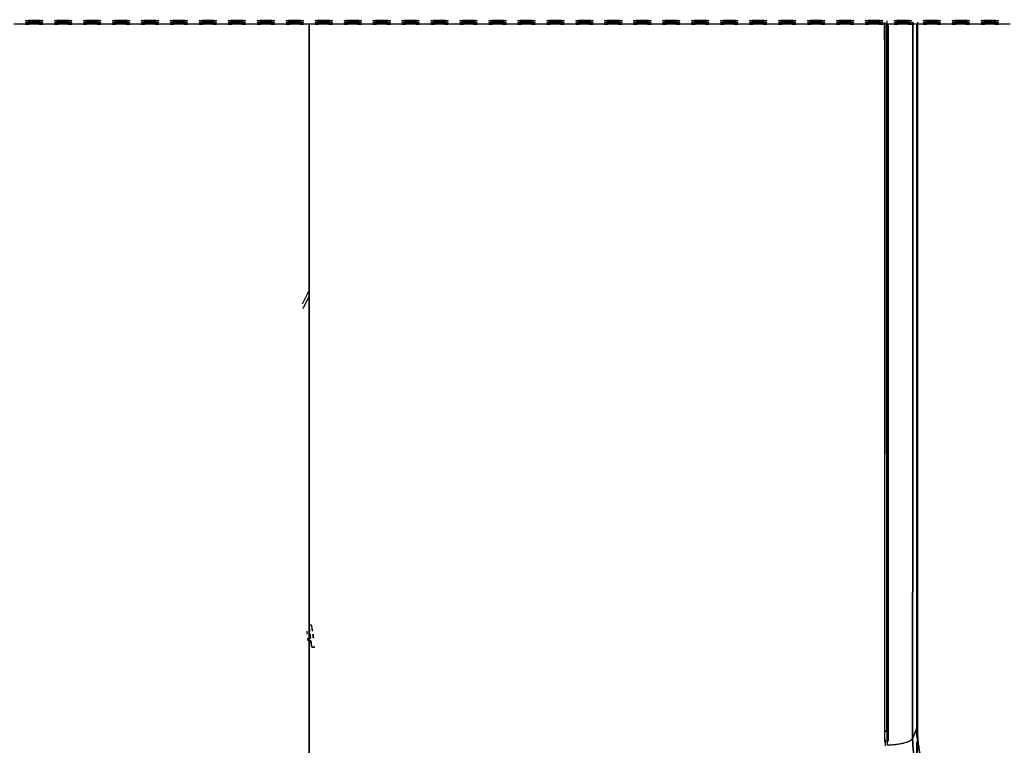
# Model space of a CAD drawing. Header units: centimetres. Extents: x 74448 to 96987, y -37016 to -10817.
# Tile 7 of 174: x 75868 to 75876, y -36508 to -36502. Entities that reach past the tile are written whole.
import ezdxf

# ---------------------------------------------------------------- set-up
doc = ezdxf.new("R2010")
doc.units = ezdxf.units.CM
doc.header["$LTSCALE"] = 0.02
doc.layers.get('0').update_dxf_attribs({"color": 8, "lineweight": 13})
doc.layers.add('CCTV', color=7, linetype='Continuous', lineweight=25)

# ---------------------------------------------------------------- blocks, each defined once
blk = doc.blocks.new('AAT_LCD')
at = {"linetype": 'Continuous'}
for p, q in [((856.44, 272.86, -1912.28), (853.56, 272.86, -1912.28)), ((856.44, 272.86, -1912.28), (857.33, 272.86, -1912.28)), ((859.87, 272.86, -1912.28), (860.76, 272.86, -1912.28)), ((863.64, 272.86, -1912.28), (860.76, 272.86, -1912.28)), ((863.64, 272.86, -1912.28), (864.53, 272.86, -1912.28)), ((867.07, 272.86, -1912.28), (867.96, 272.86, -1912.28)), ((870.84, 272.86, -1912.28), (867.96, 272.86, -1912.28)), ((870.84, 272.86, -1912.28), (871.73, 272.86, -1912.28)), ((874.27, 272.86, -1912.28), (875.16, 272.86, -1912.28)), ((878.04, 272.86, -1912.28), (875.16, 272.86, -1912.28)), ((878.04, 272.86, -1912.28), (878.93, 272.86, -1912.28)), ((881.47, 272.86, -1912.28), (882.36, 272.86, -1912.28)), ((885.24, 272.86, -1912.28), (882.36, 272.86, -1912.28)), ((885.24, 272.86, -1912.28), (886.13, 272.86, -1912.28)), ((888.67, 272.86, -1912.28), (889.56, 272.86, -1912.28)), ((892.44, 272.86, -1912.28), (889.56, 272.86, -1912.28)), ((892.44, 272.86, -1912.28), (893.33, 272.86, -1912.28)), ((895.87, 272.86, -1912.28), (896.76, 272.86, -1912.28)), ((899.64, 272.86, -1912.28), (896.76, 272.86, -1912.28)), ((899.64, 272.86, -1912.28), (900.53, 272.86, -1912.28)), ((903.07, 272.86, -1912.28), (903.96, 272.86, -1912.28)), ((906.84, 272.86, -1912.28), (903.96, 272.86, -1912.28)), ((906.84, 272.86, -1912.28), (907.73, 272.86, -1912.28)), ((910.27, 272.86, -1912.28), (911.16, 272.86, -1912.28)), ((914.04, 272.86, -1912.28), (911.16, 272.86, -1912.28)), ((914.04, 272.86, -1912.28), (914.93, 272.86, -1912.28)), ((917.47, 272.86, -1912.28), (918.36, 272.86, -1912.28)), ((921.24, 272.86, -1912.28), (918.36, 272.86, -1912.28)), ((921.24, 272.86, -1912.28), (922.13, 272.86, -1912.28)), ((924.67, 272.86, -1912.28), (925.56, 272.86, -1912.28)), ((928.44, 272.86, -1912.28), (925.56, 272.86, -1912.28)), ((928.44, 272.86, -1912.28), (929.33, 272.86, -1912.28)), ((931.87, 272.86, -1912.28), (932.76, 272.86, -1912.28)), ((935.64, 272.86, -1912.28), (932.76, 272.86, -1912.28)), ((935.64, 272.86, -1912.28), (936.53, 272.86, -1912.28)), ((939.07, 272.86, -1912.28), (939.96, 272.86, -1912.28)), ((942.84, 272.86, -1912.28), (939.96, 272.86, -1912.28)), ((942.84, 272.86, -1912.28), (943.73, 272.86, -1912.28)), ((946.27, 272.86, -1912.28), (947.16, 272.86, -1912.28)), ((950.04, 272.86, -1912.28), (947.16, 272.86, -1912.28)), ((950.04, 272.86, -1912.28), (950.93, 272.86, -1912.28)), ((953.47, 272.86, -1912.28), (954.36, 272.86, -1912.28)), ((957.24, 272.86, -1912.28), (954.36, 272.86, -1912.28)), ((957.24, 272.86, -1912.28), (958.13, 272.86, -1912.28)), ((960.67, 272.86, -1912.28), (961.56, 272.86, -1912.28)), ((964.44, 272.86, -1912.28), (961.56, 272.86, -1912.28)), ((964.44, 272.86, -1912.28), (965.33, 272.86, -1912.28)), ((967.87, 272.86, -1912.28), (968.76, 272.86, -1912.28)), ((971.64, 272.86, -1912.28), (968.76, 272.86, -1912.28)), ((971.64, 272.86, -1912.28), (972.53, 272.86, -1912.28)), ((975.07, 272.86, -1912.28), (975.96, 272.86, -1912.28)), ((978.84, 272.86, -1912.28), (975.96, 272.86, -1912.28)), ((978.84, 272.86, -1912.28), (979.73, 272.86, -1912.28)), ((982.27, 272.86, -1912.28), (983.16, 272.86, -1912.28)), ((986.04, 272.86, -1912.28), (983.16, 272.86, -1912.28)), ((986.04, 272.86, -1912.28), (986.93, 272.86, -1912.28)), ((989.47, 272.86, -1912.28), (990.36, 272.86, -1912.28)), ((993.24, 272.86, -1912.28), (990.36, 272.86, -1912.28)), ((993.24, 272.86, -1912.28), (994.13, 272.86, -1912.28)), ((996.67, 272.86, -1912.28), (997.56, 272.86, -1912.28)), ((1000.44, 272.86, -1912.28), (997.56, 272.86, -1912.28)), ((1000.44, 272.86, -1912.28), (1001.33, 272.86, -1912.28)), ((1003.87, 272.86, -1912.28), (1004.76, 272.86, -1912.28)), ((1007.64, 272.86, -1912.28), (1004.76, 272.86, -1912.28)), ((1007.64, 272.86, -1912.28), (1008.53, 272.86, -1912.28)), ((1011.07, 272.86, -1912.28), (1011.96, 272.86, -1912.28)), ((1014.84, 272.86, -1912.28), (1011.96, 272.86, -1912.28)), ((1014.84, 272.86, -1912.28), (1015.73, 272.86, -1912.28)), ((1018.27, 272.86, -1912.28), (1019.16, 272.86, -1912.28)), ((1022.04, 272.86, -1912.28), (1019.16, 272.86, -1912.28)), ((1022.04, 272.86, -1912.28), (1022.93, 272.86, -1912.28)), ((1025.47, 272.86, -1912.28), (1026.36, 272.86, -1912.28)), ((1029.24, 272.86, -1912.28), (1026.36, 272.86, -1912.28)), ((1029.24, 272.86, -1912.28), (1030.13, 272.86, -1912.28)), ((1032.67, 272.86, -1912.28), (1033.56, 272.86, -1912.28)), ((1036.44, 272.86, -1912.28), (1033.56, 272.86, -1912.28)), ((1036.44, 272.86, -1912.28), (1037.33, 272.86, -1912.28)), ((1039.87, 272.86, -1912.28), (1040.76, 272.86, -1912.28)), ((1043.64, 272.86, -1912.28), (1040.76, 272.86, -1912.28)), ((1043.64, 272.86, -1912.28), (1044.53, 272.86, -1912.28)), ((1047.07, 272.86, -1912.28), (1047.96, 272.86, -1912.28)), ((1050.84, 272.86, -1912.28), (1047.96, 272.86, -1912.28)), ((1050.84, 272.86, -1912.28), (1051.73, 272.86, -1912.28)), ((1054.27, 272.86, -1912.28), (1055.16, 272.86, -1912.28)), ((1058.04, 272.86, -1912.28), (1055.16, 272.86, -1912.28)), ((1058.04, 272.86, -1912.28), (1058.93, 272.86, -1912.28)), ((1061.47, 272.86, -1912.28), (1062.36, 272.86, -1912.28)), ((1065.24, 272.86, -1912.28), (1062.36, 272.86, -1912.28)), ((1065.24, 272.86, -1912.28), (1066.13, 272.86, -1912.28)), ((1068.67, 272.86, -1912.28), (1069.56, 272.86, -1912.28)), ((1072.44, 272.86, -1912.28), (1069.56, 272.86, -1912.28)), ((1072.44, 272.86, -1912.28), (1073.33, 272.86, -1912.28)), ((1075.87, 272.86, -1912.28), (1076.76, 272.86, -1912.28)), ((1079.64, 272.86, -1912.28), (1076.76, 272.86, -1912.28)), ((1079.64, 272.86, -1912.28), (1080.53, 272.86, -1912.28)), ((1083.07, 272.86, -1912.28), (1083.96, 272.86, -1912.28)), ((1086.84, 272.86, -1912.28), (1083.96, 272.86, -1912.28)), ((1086.84, 272.86, -1912.28), (1087.73, 272.86, -1912.28)), ((1090.27, 272.86, -1912.28), (1091.16, 272.86, -1912.28)), ((1094.04, 272.86, -1912.28), (1091.16, 272.86, -1912.28)), ((1094.04, 272.86, -1912.28), (1094.93, 272.86, -1912.28)), ((1097.47, 272.86, -1912.28), (1098.36, 272.86, -1912.28)), ((1101.24, 272.86, -1912.28), (1098.36, 272.86, -1912.28)), ((926.86, 206.62, -1912.28), (925.2, 203.32, -1912.28)), ((925.45, 202.22, -1912.28), (927, 205.25, -1912.28)), ((927.1, 122, -1912.28), (927, 122, -1912.28)), ((927, 121.32, -1912.28), (927.18, 121.32, -1912.28))]:
    blk.add_line(p, q, dxfattribs=at)
for centre in [(858.6, 273.74, -1912.28), (858.6, 273.3, -1912.28), (865.8, 273.74, -1912.28), (865.8, 273.3, -1912.28), (873, 273.74, -1912.28), (873, 273.3, -1912.28), (880.2, 273.74, -1912.28), (880.2, 273.3, -1912.28), (887.4, 273.74, -1912.28), (887.4, 273.3, -1912.28), (894.6, 273.74, -1912.28), (894.6, 273.3, -1912.28), (901.8, 273.74, -1912.28), (901.8, 273.3, -1912.28), (909, 273.74, -1912.28), (909, 273.3, -1912.28), (916.2, 273.74, -1912.28), (916.2, 273.3, -1912.28), (923.4, 273.74, -1912.28), (923.4, 273.3, -1912.28), (930.6, 273.74, -1912.28), (930.6, 273.3, -1912.28), (937.8, 273.74, -1912.28), (937.8, 273.3, -1912.28), (945, 273.74, -1912.28), (945, 273.3, -1912.28), (952.2, 273.74, -1912.28), (952.2, 273.3, -1912.28), (959.4, 273.74, -1912.28), (959.4, 273.3, -1912.28), (966.6, 273.74, -1912.28), (966.6, 273.3, -1912.28), (973.8, 273.74, -1912.28), (973.8, 273.3, -1912.28), (981, 273.74, -1912.28), (981, 273.3, -1912.28), (988.2, 273.74, -1912.28), (988.2, 273.3, -1912.28), (995.4, 273.74, -1912.28), (995.4, 273.3, -1912.28), (1002.6, 273.74, -1912.28), (1002.6, 273.3, -1912.28), (1009.8, 273.74, -1912.28), (1009.8, 273.3, -1912.28), (1017, 273.74, -1912.28), (1017, 273.3, -1912.28), (1024.2, 273.74, -1912.28), (1024.2, 273.3, -1912.28), (1031.4, 273.74, -1912.28), (1031.4, 273.3, -1912.28), (1038.6, 273.74, -1912.28), (1038.6, 273.3, -1912.28), (1045.8, 273.74, -1912.28), (1045.8, 273.3, -1912.28), (1053, 273.74, -1912.28), (1053, 273.3, -1912.28), (1060.2, 273.74, -1912.28), (1060.2, 273.3, -1912.28), (1067.4, 273.74, -1912.28), (1067.4, 273.3, -1912.28), (1074.6, 273.74, -1912.28), (1074.6, 273.3, -1912.28), (1081.8, 273.74, -1912.28), (1081.8, 273.3, -1912.28), (1089, 273.74, -1912.28), (1089, 273.3, -1912.28), (1096.2, 273.74, -1912.28), (1096.2, 273.3, -1912.28)]:
    blk.add_ellipse(centre, major_axis=(2.16, 0), ratio=0.061163, dxfattribs=at)
for centre in [(858.6, 272.86, -1912.28), (865.8, 272.86, -1912.28), (873, 272.86, -1912.28), (880.2, 272.86, -1912.28), (887.4, 272.86, -1912.28), (894.6, 272.86, -1912.28), (901.8, 272.86, -1912.28), (909, 272.86, -1912.28), (916.2, 272.86, -1912.28), (923.4, 272.86, -1912.28), (930.6, 272.86, -1912.28), (937.8, 272.86, -1912.28), (945, 272.86, -1912.28), (952.2, 272.86, -1912.28), (959.4, 272.86, -1912.28), (966.6, 272.86, -1912.28), (973.8, 272.86, -1912.28), (981, 272.86, -1912.28), (988.2, 272.86, -1912.28), (995.4, 272.86, -1912.28), (1002.6, 272.86, -1912.28), (1009.8, 272.86, -1912.28), (1017, 272.86, -1912.28), (1024.2, 272.86, -1912.28), (1031.4, 272.86, -1912.28), (1038.6, 272.86, -1912.28), (1045.8, 272.86, -1912.28), (1053, 272.86, -1912.28), (1060.2, 272.86, -1912.28), (1067.4, 272.86, -1912.28), (1074.6, 272.86, -1912.28), (1081.8, 272.86, -1912.28), (1089, 272.86, -1912.28), (1096.2, 272.86, -1912.28)]:
    blk.add_ellipse(centre, major_axis=(2.16, 0), ratio=0.061163, start_param=0.025003, end_param=3.11659, dxfattribs=at)
for points, knots in [([(859.87, 272.86, -1912.28), (859.45, 272.87, -1912.28), (858.6, 272.89, -1912.28), (857.75, 272.87, -1912.28), (857.33, 272.86, -1912.28)], [0, 0, 0, 0, 0.49937, 1, 1, 1, 1]), ([(867.07, 272.86, -1912.28), (866.65, 272.87, -1912.28), (865.8, 272.89, -1912.28), (864.95, 272.87, -1912.28), (864.53, 272.86, -1912.28)], [0, 0, 0, 0, 0.49937, 1, 1, 1, 1]), ([(874.27, 272.86, -1912.28), (873.85, 272.87, -1912.28), (873, 272.89, -1912.28), (872.15, 272.87, -1912.28), (871.73, 272.86, -1912.28)], [0, 0, 0, 0, 0.49937, 1, 1, 1, 1]), ([(881.47, 272.86, -1912.28), (881.05, 272.87, -1912.28), (880.2, 272.89, -1912.28), (879.35, 272.87, -1912.28), (878.93, 272.86, -1912.28)], [0, 0, 0, 0, 0.49937, 1, 1, 1, 1]), ([(888.67, 272.86, -1912.28), (888.25, 272.87, -1912.28), (887.4, 272.89, -1912.28), (886.55, 272.87, -1912.28), (886.13, 272.86, -1912.28)], [0, 0, 0, 0, 0.49937, 1, 1, 1, 1]), ([(895.87, 272.86, -1912.28), (895.45, 272.87, -1912.28), (894.6, 272.89, -1912.28), (893.75, 272.87, -1912.28), (893.33, 272.86, -1912.28)], [0, 0, 0, 0, 0.49937, 1, 1, 1, 1]), ([(903.07, 272.86, -1912.28), (902.65, 272.87, -1912.28), (901.8, 272.89, -1912.28), (900.95, 272.87, -1912.28), (900.53, 272.86, -1912.28)], [0, 0, 0, 0, 0.49937, 1, 1, 1, 1]), ([(910.27, 272.86, -1912.28), (909.85, 272.87, -1912.28), (909, 272.89, -1912.28), (908.15, 272.87, -1912.28), (907.73, 272.86, -1912.28)], [0, 0, 0, 0, 0.49937, 1, 1, 1, 1]), ([(917.47, 272.86, -1912.28), (917.05, 272.87, -1912.28), (916.2, 272.89, -1912.28), (915.35, 272.87, -1912.28), (914.93, 272.86, -1912.28)], [0, 0, 0, 0, 0.49937, 1, 1, 1, 1]), ([(924.67, 272.86, -1912.28), (924.25, 272.87, -1912.28), (923.4, 272.89, -1912.28), (922.55, 272.87, -1912.28), (922.13, 272.86, -1912.28)], [0, 0, 0, 0, 0.49937, 1, 1, 1, 1]), ([(927, 91.14, -1912.28), (927, 148.62, -1912.28), (927, 210.39, -1912.28), (927, 270.91, -1912.28), (927, 272.95, -1912.28)], [0, 0, 0, 0, 0.966274, 1, 1, 1, 1]), ([(927, 272.95, -1912.28), (927, 270.91, -1912.28), (927, 210.39, -1912.28), (927, 148.62, -1912.28), (927, 91.14, -1912.28)], [0, 0, 0, 0, 0.033726, 1, 1, 1, 1]), ([(931.87, 272.86, -1912.28), (931.45, 272.87, -1912.28), (930.6, 272.89, -1912.28), (929.75, 272.87, -1912.28), (929.33, 272.86, -1912.28)], [0, 0, 0, 0, 0.49937, 1, 1, 1, 1]), ([(939.07, 272.86, -1912.28), (938.65, 272.87, -1912.28), (937.8, 272.89, -1912.28), (936.95, 272.87, -1912.28), (936.53, 272.86, -1912.28)], [0, 0, 0, 0, 0.49937, 1, 1, 1, 1]), ([(946.27, 272.86, -1912.28), (945.85, 272.87, -1912.28), (945, 272.89, -1912.28), (944.15, 272.87, -1912.28), (943.73, 272.86, -1912.28)], [0, 0, 0, 0, 0.49937, 1, 1, 1, 1]), ([(953.47, 272.86, -1912.28), (953.05, 272.87, -1912.28), (952.2, 272.89, -1912.28), (951.35, 272.87, -1912.28), (950.93, 272.86, -1912.28)], [0, 0, 0, 0, 0.49937, 1, 1, 1, 1]), ([(960.67, 272.86, -1912.28), (960.25, 272.87, -1912.28), (959.4, 272.89, -1912.28), (958.55, 272.87, -1912.28), (958.13, 272.86, -1912.28)], [0, 0, 0, 0, 0.49937, 1, 1, 1, 1]), ([(967.87, 272.86, -1912.28), (967.45, 272.87, -1912.28), (966.6, 272.89, -1912.28), (965.75, 272.87, -1912.28), (965.33, 272.86, -1912.28)], [0, 0, 0, 0, 0.49937, 1, 1, 1, 1]), ([(975.07, 272.86, -1912.28), (974.65, 272.87, -1912.28), (973.8, 272.89, -1912.28), (972.95, 272.87, -1912.28), (972.53, 272.86, -1912.28)], [0, 0, 0, 0, 0.49937, 1, 1, 1, 1]), ([(982.27, 272.86, -1912.28), (981.85, 272.87, -1912.28), (981, 272.89, -1912.28), (980.15, 272.87, -1912.28), (979.73, 272.86, -1912.28)], [0, 0, 0, 0, 0.49937, 1, 1, 1, 1]), ([(989.47, 272.86, -1912.28), (989.05, 272.87, -1912.28), (988.2, 272.89, -1912.28), (987.35, 272.87, -1912.28), (986.93, 272.86, -1912.28)], [0, 0, 0, 0, 0.49937, 1, 1, 1, 1]), ([(996.67, 272.86, -1912.28), (996.25, 272.87, -1912.28), (995.4, 272.89, -1912.28), (994.55, 272.87, -1912.28), (994.13, 272.86, -1912.28)], [0, 0, 0, 0, 0.49937, 1, 1, 1, 1]), ([(1003.87, 272.86, -1912.28), (1003.45, 272.87, -1912.28), (1002.6, 272.89, -1912.28), (1001.75, 272.87, -1912.28), (1001.33, 272.86, -1912.28)], [0, 0, 0, 0, 0.49937, 1, 1, 1, 1]), ([(1011.07, 272.86, -1912.28), (1010.65, 272.87, -1912.28), (1009.8, 272.89, -1912.28), (1008.95, 272.87, -1912.28), (1008.53, 272.86, -1912.28)], [0, 0, 0, 0, 0.49937, 1, 1, 1, 1]), ([(1018.27, 272.86, -1912.28), (1017.85, 272.87, -1912.28), (1017, 272.89, -1912.28), (1016.15, 272.87, -1912.28), (1015.73, 272.86, -1912.28)], [0, 0, 0, 0, 0.49937, 1, 1, 1, 1]), ([(1025.47, 272.86, -1912.28), (1025.05, 272.87, -1912.28), (1024.2, 272.89, -1912.28), (1023.35, 272.87, -1912.28), (1022.93, 272.86, -1912.28)], [0, 0, 0, 0, 0.49937, 1, 1, 1, 1]), ([(1032.67, 272.86, -1912.28), (1032.25, 272.87, -1912.28), (1031.4, 272.89, -1912.28), (1030.55, 272.87, -1912.28), (1030.13, 272.86, -1912.28)], [0, 0, 0, 0, 0.49937, 1, 1, 1, 1]), ([(1039.87, 272.86, -1912.28), (1039.45, 272.87, -1912.28), (1038.6, 272.89, -1912.28), (1037.75, 272.87, -1912.28), (1037.33, 272.86, -1912.28)], [0, 0, 0, 0, 0.49937, 1, 1, 1, 1]), ([(1047.07, 272.86, -1912.28), (1046.65, 272.87, -1912.28), (1045.8, 272.89, -1912.28), (1044.95, 272.87, -1912.28), (1044.53, 272.86, -1912.28)], [0, 0, 0, 0, 0.49937, 1, 1, 1, 1]), ([(1054.27, 272.86, -1912.28), (1053.85, 272.87, -1912.28), (1053, 272.89, -1912.28), (1052.15, 272.87, -1912.28), (1051.73, 272.86, -1912.28)], [0, 0, 0, 0, 0.49937, 1, 1, 1, 1]), ([(1061.47, 272.86, -1912.28), (1061.05, 272.87, -1912.28), (1060.2, 272.89, -1912.28), (1059.35, 272.87, -1912.28), (1058.93, 272.86, -1912.28)], [0, 0, 0, 0, 0.49937, 1, 1, 1, 1]), ([(1068.67, 272.86, -1912.28), (1068.25, 272.87, -1912.28), (1067.4, 272.89, -1912.28), (1066.55, 272.87, -1912.28), (1066.13, 272.86, -1912.28)], [0, 0, 0, 0, 0.49937, 1, 1, 1, 1]), ([(1069.97, 273.24, -1912.28), (1069.98, 258.01, -1912.28), (1069.98, 242.67, -1912.28), (1069.98, 183.68, -1912.28), (1069.98, 139.8, -1912.28), (1069.99, 97.21, -1912.28)], [0, 0, 0, 0, 0.260424, 0.260424, 1, 1, 1, 1]), ([(1070, 273.27, -1912.28), (1070, 272.35, -1912.28), (1070, 264.24, -1912.28), (1070, 248.94, -1912.28), (1070, 223.66, -1912.28), (1070, 194.65, -1912.28), (1070, 161.97, -1912.28), (1069.99, 129.38, -1912.28), (1069.99, 107.94, -1912.28), (1069.99, 97.21, -1912.28)], [0, 0, 0, 0, 0.015832, 0.138428, 0.260566, 0.444732, 0.629386, 0.814489, 1, 1, 1, 1]), ([(1070.07, 273.21, -1912.28), (1070.06, 255.09, -1912.28), (1070.06, 236.85, -1912.28), (1070.06, 176.98, -1912.28), (1070.05, 135.26, -1912.28), (1070.04, 94.73, -1912.28)], [0, 0, 0, 0, 0.30527, 0.30527, 1, 1, 1, 1]), ([(1070.06, 94.73, -1912.28), (1070.06, 135.26, -1912.28), (1070.06, 176.98, -1912.28), (1070.06, 236.84, -1912.28), (1070.06, 255.09, -1912.28), (1070.06, 273.21, -1912.28)], [0, 0, 0, 0, 0.694715, 0.694715, 1, 1, 1, 1]), ([(1070.63, 273.64, -1912.28), (1070.63, 262.47, -1912.28), (1070.63, 203.55, -1912.28), (1070.63, 143.9, -1912.28), (1070.63, 97.21, -1912.28)], [0, 0, 0, 0, 0.190562, 1, 1, 1, 1]), ([(1070.63, 97.21, -1912.28), (1070.63, 104.1, -1912.28), (1070.63, 117.86, -1912.28), (1070.63, 138.71, -1912.28), (1070.63, 159.64, -1912.28), (1070.63, 180.63, -1912.28), (1070.63, 201.63, -1912.28), (1070.63, 222.62, -1912.28), (1070.63, 246.44, -1912.28), (1070.63, 263.22, -1912.28), (1070.63, 273.02, -1912.28)], [0, 0, 0, 0, 0.119462, 0.23875, 0.357858, 0.476783, 0.595521, 0.714069, 0.832426, 1, 1, 1, 1]), ([(1070.79, 93.68, -1912.28), (1070.78, 134.4, -1912.28), (1070.76, 176.27, -1912.28), (1070.75, 236.37, -1912.28), (1070.74, 254.7, -1912.28), (1070.74, 272.9, -1912.28)], [0, 0, 0, 0, 0.694639, 0.694639, 1, 1, 1, 1]), ([(1070.79, 93.68, -1912.28), (1070.78, 134.39, -1912.28), (1070.77, 176.26, -1912.28), (1070.75, 236.37, -1912.28), (1070.74, 254.7, -1912.28), (1070.74, 272.9, -1912.28)], [0, 0, 0, 0, 0.694626, 0.694626, 1, 1, 1, 1]), ([(1070.96, 272.91, -1912.28), (1070.96, 254.9, -1912.28), (1070.96, 236.75, -1912.28), (1070.96, 176.97, -1912.28), (1070.96, 135.23, -1912.28), (1070.96, 94.73, -1912.28)], [0, 0, 0, 0, 0.304016, 0.304016, 1, 1, 1, 1]), ([(1070.96, 94.73, -1912.28), (1070.96, 135.23, -1912.28), (1070.96, 176.97, -1912.28), (1070.96, 236.75, -1912.28), (1070.96, 254.9, -1912.28), (1070.96, 272.91, -1912.28)], [0, 0, 0, 0, 0.695984, 0.695984, 1, 1, 1, 1]), ([(1075.87, 272.86, -1912.28), (1075.45, 272.87, -1912.28), (1074.6, 272.89, -1912.28), (1073.75, 272.87, -1912.28), (1073.33, 272.86, -1912.28)], [0, 0, 0, 0, 0.49937, 1, 1, 1, 1]), ([(1077.02, 273.38, -1912.28), (1077.02, 255.32, -1912.28), (1077.02, 237.13, -1912.28), (1077.02, 177.44, -1912.28), (1077.02, 135.84, -1912.28), (1077.01, 95.4, -1912.28)], [0, 0, 0, 0, 0.305232, 0.305232, 1, 1, 1, 1]), ([(1077.01, 95.4, -1912.28), (1077.02, 135.84, -1912.28), (1077.02, 177.44, -1912.28), (1077.02, 237.12, -1912.28), (1077.02, 255.31, -1912.28), (1077.02, 273.37, -1912.28)], [0, 0, 0, 0, 0.694775, 0.694775, 1, 1, 1, 1]), ([(1078, 272.91, -1912.28), (1078, 255.42, -1912.28), (1078, 237.81, -1912.28), (1078, 179.1, -1912.28), (1078, 137.89, -1912.28), (1078, 97.84, -1912.28)], [0, 0, 0, 0, 0.300502, 0.300502, 1, 1, 1, 1]), ([(1078, 272.91, -1912.28), (1078, 255.42, -1912.28), (1078, 237.81, -1912.28), (1078, 179.1, -1912.28), (1078, 137.89, -1912.28), (1078, 97.84, -1912.28)], [0, 0, 0, 0, 0.300502, 0.300502, 1, 1, 1, 1]), ([(1078.19, 273.39, -1912.28), (1078.19, 263.47, -1912.28), (1078.19, 253.51, -1912.28), (1078.19, 194.56, -1912.28), (1078.19, 145.03, -1912.28), (1078.19, 97.19, -1912.28)], [0, 0, 0, 0, 0.169414, 0.169414, 1, 1, 1, 1]), ([(1078.19, 97.19, -1912.28), (1078.19, 143.88, -1912.28), (1078.19, 203.31, -1912.28), (1078.19, 262, -1912.28), (1078.19, 272.94, -1912.28)], [0, 0, 0, 0, 0.812702, 1, 1, 1, 1]), ([(1083.07, 272.86, -1912.28), (1082.65, 272.87, -1912.28), (1081.8, 272.89, -1912.28), (1080.95, 272.87, -1912.28), (1080.53, 272.86, -1912.28)], [0, 0, 0, 0, 0.49937, 1, 1, 1, 1]), ([(1090.27, 272.86, -1912.28), (1089.85, 272.87, -1912.28), (1089, 272.89, -1912.28), (1088.15, 272.87, -1912.28), (1087.73, 272.86, -1912.28)], [0, 0, 0, 0, 0.49937, 1, 1, 1, 1]), ([(1097.47, 272.86, -1912.28), (1097.05, 272.87, -1912.28), (1096.2, 272.89, -1912.28), (1095.35, 272.87, -1912.28), (1094.93, 272.86, -1912.28)], [0, 0, 0, 0, 0.49937, 1, 1, 1, 1]), ([(1078, 97.84, -1912.28), (1078.07, 96.4, -1912.28), (1078.2, 93.78, -1912.28), (1078.84, 91.23, -1912.28), (1079.22, 90.12, -1912.28)], [0, 0, 0, 0, 0.550874, 1, 1, 1, 1]), ([(1078.19, 97.19, -1912.28), (1078.26, 95.78, -1912.28), (1078.4, 92.99, -1912.28), (1079.52, 88.91, -1912.28), (1080.82, 86.43, -1912.28), (1081.47, 85.18, -1912.28)], [0, 0, 0, 0, 0.334921, 0.664844, 1, 1, 1, 1]), ([(1077.01, 95.4, -1912.28), (1076.85, 95.19, -1912.28), (1076.54, 94.79, -1912.28), (1075.26, 94.3, -1912.28), (1073.73, 93.96, -1912.28), (1072.21, 93.76, -1912.28), (1071.23, 93.71, -1912.28), (1070.79, 93.68, -1912.28)], [0, 0, 0, 0, 0.246461, 0.479613, 0.686456, 0.860287, 1, 1, 1, 1]), ([(1077.01, 95.4, -1912.28), (1076.91, 95.13, -1912.28), (1076.37, 94.71, -1912.28), (1075.11, 94.24, -1912.28), (1073.68, 93.94, -1912.28), (1072.2, 93.76, -1912.28), (1071.29, 93.7, -1912.28), (1070.79, 93.68, -1912.28)], [0, 0, 0, 0, 0.249999, 0.499998, 0.749997, 0.874996, 1, 1, 1, 1]), ([(1077.01, 95.4, -1912.28), (1077.01, 93.12, -1912.28), (1077.68, 88.55, -1912.28), (1080.58, 82.31, -1912.28), (1085.18, 77.31, -1912.28), (1089.05, 75.15, -1912.28), (1090.89, 74, -1912.28)], [0, 0, 0, 0, 0.25, 0.5, 0.75, 1, 1, 1, 1]), ([(1090.89, 74, -1912.28), (1089.05, 75.15, -1912.28), (1085.18, 77.31, -1912.28), (1080.58, 82.31, -1912.28), (1077.68, 88.55, -1912.28), (1077.01, 93.12, -1912.28), (1077.01, 95.4, -1912.28)], [0, 0, 0, 0, 0.25, 0.5, 0.75, 1, 1, 1, 1])]:
    blk.add_open_spline(points, degree=3, knots=knots, dxfattribs=at)
for points, degree in [([(927, 272.91, -1912.28), (927, 269.31, -1912.28), (927, 265.7, -1912.28), (927, 262.08, -1912.28)], 3), ([(927, 262.08, -1912.28), (927, 265.7, -1912.28), (927, 269.31, -1912.28), (927, 272.91, -1912.28)], 3), ([(927, 123.55, -1912.28), (927, 124.96, -1912.28), (927, 126.38, -1912.28), (927, 127.8, -1912.28)], 3), ([(927, 127.8, -1912.28), (927, 126.38, -1912.28), (927, 124.96, -1912.28), (927, 123.55, -1912.28)], 3), ([(927.59, 123.55, -1912.28), (927.39, 123.55, -1912.28), (927.2, 123.55, -1912.28), (927, 123.55, -1912.28)], 3), ([(927.59, 123.55, -1912.28), (927, 123.55, -1912.28)], 1), ([(927, 123.55, -1912.28), (927, 123.25, -1912.28), (927, 122.95, -1912.28), (927, 122.64, -1912.28)], 3), ([(927, 122.64, -1912.28), (927, 122.95, -1912.28), (927, 123.25, -1912.28), (927, 123.55, -1912.28)], 3), ([(927, 122.64, -1912.28), (927.1, 122, -1912.28)], 1), ([(927, 122.64, -1912.28), (927, 122.43, -1912.28), (927, 122.22, -1912.28), (927, 122, -1912.28)], 3), ([(927.1, 122, -1912.28), (927.06, 122.22, -1912.28), (927.03, 122.43, -1912.28), (927, 122.64, -1912.28)], 3), ([(927, 122.64, -1912.28), (927, 122.43, -1912.28), (927, 122.22, -1912.28), (927, 122, -1912.28)], 3), ([(927.82, 122, -1912.28), (927.74, 122.52, -1912.28), (927.66, 123.03, -1912.28), (927.59, 123.55, -1912.28)], 3), ([(927.82, 122, -1912.28), (927.59, 123.55, -1912.28)], 1), ([(927.82, 122, -1912.28), (927.74, 122.52, -1912.28), (927.66, 123.03, -1912.28), (927.59, 123.55, -1912.28)], 3), ([(926.36, 122, -1912.28), (926.39, 121.78, -1912.28), (926.42, 121.55, -1912.28), (926.45, 121.32, -1912.28)], 3), ([(926.36, 122, -1912.28), (926.45, 121.32, -1912.28)], 1), ([(926.36, 122, -1912.28), (926.39, 121.78, -1912.28), (926.42, 121.55, -1912.28), (926.45, 121.32, -1912.28)], 3), ([(926.57, 120.31, -1912.28), (926.6, 120.08, -1912.28), (926.62, 119.85, -1912.28), (926.65, 119.62, -1912.28)], 3), ([(926.57, 120.31, -1912.28), (926.6, 120.08, -1912.28), (926.62, 119.85, -1912.28), (926.65, 119.62, -1912.28)], 3), ([(926.57, 120.31, -1912.28), (926.65, 119.62, -1912.28)], 1), ([(927, 121.32, -1912.28), (927, 121.55, -1912.28), (927, 121.78, -1912.28), (927, 122, -1912.28)], 3), ([(927, 122, -1912.28), (927.03, 122, -1912.28), (927.06, 122, -1912.28), (927.1, 122, -1912.28)], 3), ([(927, 122, -1912.28), (927, 121.78, -1912.28), (927, 121.55, -1912.28), (927, 121.32, -1912.28)], 3), ([(927.18, 121.32, -1912.28), (927.12, 121.32, -1912.28), (927.06, 121.32, -1912.28), (927, 121.32, -1912.28)], 3), ([(927, 121.32, -1912.28), (927, 120.98, -1912.28), (927, 120.65, -1912.28), (927, 120.31, -1912.28)], 3), ([(927, 121.32, -1912.28), (927, 120.98, -1912.28), (927, 120.65, -1912.28), (927, 120.31, -1912.28)], 3), ([(927, 120.31, -1912.28), (927.1, 120.31, -1912.28), (927.2, 120.31, -1912.28), (927.31, 120.31, -1912.28)], 3), ([(927.31, 120.31, -1912.28), (927, 120.31, -1912.28)], 1), ([(927, 120.31, -1912.28), (927, 120.08, -1912.28), (927, 119.85, -1912.28), (927, 119.62, -1912.28)], 3), ([(927, 119.62, -1912.28), (927, 119.85, -1912.28), (927, 120.08, -1912.28), (927, 120.31, -1912.28)], 3), ([(927.18, 121.32, -1912.28), (927.31, 120.31, -1912.28)], 1), ([(927.31, 120.31, -1912.28), (927.26, 120.65, -1912.28), (927.22, 120.98, -1912.28), (927.18, 121.32, -1912.28)], 3), ([(927.18, 121.32, -1912.28), (927.22, 120.98, -1912.28), (927.26, 120.65, -1912.28), (927.31, 120.31, -1912.28)], 3), ([(928.03, 120.31, -1912.28), (927.9, 121.32, -1912.28)], 1), ([(927.9, 121.32, -1912.28), (927.94, 120.98, -1912.28), (927.99, 120.65, -1912.28), (928.03, 120.31, -1912.28)], 3), ([(928.03, 120.31, -1912.28), (927.99, 120.65, -1912.28), (927.94, 120.98, -1912.28), (927.9, 121.32, -1912.28)], 3), ([(927.4, 119.62, -1912.28), (927, 119.62, -1912.28)], 1), ([(927, 119.62, -1912.28), (927.13, 119.62, -1912.28), (927.26, 119.62, -1912.28), (927.4, 119.62, -1912.28)], 3), ([(927, 92.31, -1912.28), (927, 101.36, -1912.28), (927, 110.47, -1912.28), (927, 119.62, -1912.28)], 3), ([(927, 119.62, -1912.28), (927, 110.47, -1912.28), (927, 101.36, -1912.28), (927, 92.31, -1912.28)], 3), ([(927.4, 119.62, -1912.28), (927.47, 119.11, -1912.28), (927.54, 118.59, -1912.28), (927.61, 118.08, -1912.28)], 3), ([(927.61, 118.08, -1912.28), (927.4, 119.62, -1912.28)], 1), ([(927.4, 119.62, -1912.28), (927.47, 119.11, -1912.28), (927.54, 118.59, -1912.28), (927.61, 118.08, -1912.28)], 3), ([(927.61, 118.08, -1912.28), (927.85, 118.08, -1912.28), (928.09, 118.08, -1912.28), (928.34, 118.08, -1912.28)], 3), ([(927.61, 118.08, -1912.28), (927.85, 118.08, -1912.28), (928.09, 118.08, -1912.28), (928.34, 118.08, -1912.28)], 3), ([(928.34, 118.08, -1912.28), (927.61, 118.08, -1912.28)], 1), ([(1069.99, 97.21, -1912.28), (1070.02, 96.21, -1912.28), (1070.06, 95.2, -1912.28), (1070.14, 94.21, -1912.28)], 3), ([(1069.99, 97.21, -1912.28), (1070.63, 97.21, -1912.28)], 1), ([(1069.99, 97.21, -1912.28), (1069.99, 95.98, -1912.28), (1070.06, 94.75, -1912.28), (1070.2, 93.53, -1912.28)], 3), ([(1070.63, 97.21, -1912.28), (1070.42, 97.21, -1912.28), (1070.2, 97.21, -1912.28), (1069.99, 97.21, -1912.28)], 3), ([(1070.63, 97.21, -1912.28), (1070.66, 96.37, -1912.28), (1070.69, 95.53, -1912.28), (1070.75, 94.69, -1912.28)], 3), ([(1070.73, 94.75, -1912.28), (1070.66, 95.56, -1912.28), (1070.63, 96.39, -1912.28), (1070.63, 97.21, -1912.28)], 3), ([(1078, 97.84, -1912.28), (1077.67, 97.02, -1912.28), (1077.34, 96.21, -1912.28), (1077.01, 95.4, -1912.28)], 3), ([(1078, 97.84, -1912.28), (1077.67, 97.02, -1912.28), (1077.26, 96.02, -1912.28), (1077.01, 95.4, -1912.28)], 3), ([(1078, 96.7, -1912.28), (1078, 97.08, -1912.28), (1078, 97.46, -1912.28), (1078, 97.84, -1912.28)], 3), ([(1078, 97.84, -1912.28), (1078, 97.46, -1912.28), (1078, 97.08, -1912.28), (1078, 96.7, -1912.28)], 3), ([(1078.11, 95.54, -1912.28), (1078.04, 96.31, -1912.28), (1078, 97.07, -1912.28), (1078, 97.84, -1912.28)], 3), ([(1078.19, 90.18, -1912.28), (1078.19, 92.51, -1912.28), (1078.19, 94.85, -1912.28), (1078.19, 97.19, -1912.28)], 3), ([(1078.19, 91.55, -1912.28), (1078.19, 93.42, -1912.28), (1078.19, 95.31, -1912.28), (1078.19, 97.19, -1912.28)], 3), ([(1078.19, 97.19, -1912.28), (1078.19, 92.99, -1912.28), (1079.33, 88.81, -1912.28), (1081.47, 85.18, -1912.28)], 3), ([(1070.04, 94.73, -1912.28), (1070.22, 94.73, -1912.28), (1070.41, 94.73, -1912.28), (1070.59, 94.73, -1912.28)], 3), ([(1070.59, 94.73, -1912.28), (1070.04, 94.73, -1912.28)], 1), ([(1078, 94.47, -1912.28), (1078, 92.39, -1912.28), (1078, 90.31, -1912.28), (1078, 88.24, -1912.28)], 3), ([(1081.29, 85.53, -1912.28), (1079.72, 88.26, -1912.28), (1078.68, 91.29, -1912.28), (1078.24, 94.41, -1912.28)], 3)]:
    blk.add_open_spline(points, degree=degree, dxfattribs=at)

msp = doc.modelspace()

# ---------------------------------------------------------------- block references
at = {"layer": 'CCTV', "xscale": 0.03331029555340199, "yscale": 0.03331029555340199, "zscale": 0.03331029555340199}
msp.add_blockref('AAT_LCD', (75839.5441, -36511.0287, 63.6986), dxfattribs=at)

doc.saveas('drawing.dxf')
